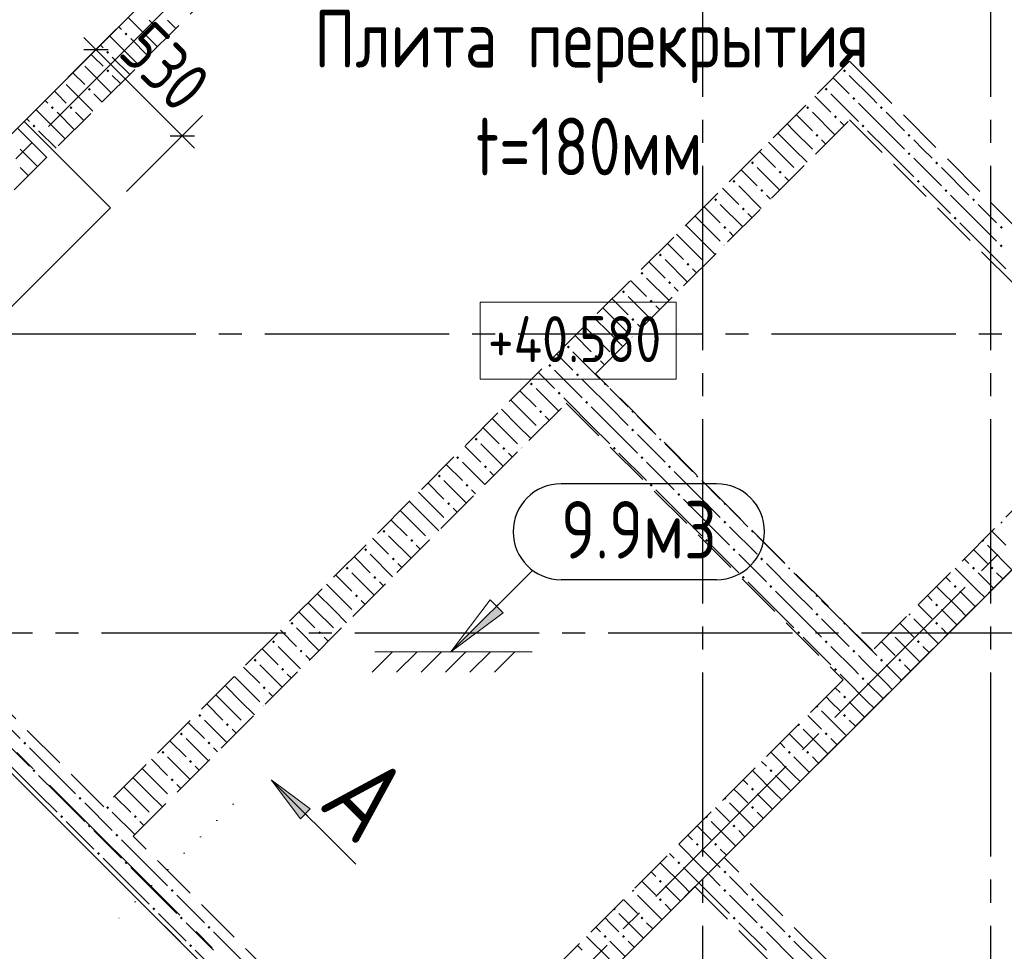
# Model space of a CAD drawing. Header units: millimetres. Extents: x 0 to 34506, y 0 to 42000.
# Tile 4 of 15: x 8085 to 12361, y 12889 to 16935. Entities that reach past the tile are written whole.
import ezdxf

# ---------------------------------------------------------------- set-up
doc = ezdxf.new("R2010")
doc.units = ezdxf.units.MM
for name, pattern in [('______2', [270, 200, -70]), ('______5', [1100, 800, -100, 100, -100]), ('______9', [100, 0, -100])]:
    doc.linetypes.add(name, pattern=pattern)
for name, color, linetype, lineweight in [('Standard', 7, 'Continuous', 25), ('Высотные отметки', 7, 'Continuous', 25), ('ЖБ Перекрытие верхний уровень', 7, 'Continuous', 35), ('ЖБ Стена верхний уровень', 7, 'Continuous', 35), ('Оси', 40, '______5', 18), ('Примечания', 7, 'Continuous', 25), ('Узлы символ', 7, 'Continuous', 25)]:
    doc.layers.add(name, color=color, linetype=linetype, lineweight=lineweight)
doc.styles.add('GOST 2.304-81', font='txt')
doc.styles.add('ISOCPEUR', font='txt')

msp = doc.modelspace()

# ---------------------------------------------------------------- hatches: boundary and pattern name
at = {"layer": 'ЖБ Стена верхний уровень', "linetype": 'Continuous', "lineweight": 18, "transparency": 33554687}
for points in [[(8541, 16873.1), (8547.5, 16879.6), (8554, 16873.1), (8547.5, 16866.6)], [(8461, 16793.1), (8467.5, 16799.6), (8474, 16793.1), (8467.5, 16786.6)], [(8461, 16713.1), (8467.5, 16719.6), (8474, 16713.1), (8467.5, 16706.6)], [(11661, 16713.1), (11667.5, 16719.6), (11674, 16713.1), (11667.5, 16706.6)], [(8381, 16633.1), (8387.5, 16639.6), (8394, 16633.1), (8387.5, 16626.6)], [(11581, 16633.1), (11587.5, 16639.6), (11594, 16633.1), (11587.5, 16626.6)], [(11701, 16593.1), (11707.5, 16599.6), (11714, 16593.1), (11707.5, 16586.6)], [(8221, 16553.1), (8227.5, 16559.6), (8234, 16553.1), (8227.5, 16546.6)], [(8301, 16553.1), (8307.5, 16559.6), (8314, 16553.1), (8307.5, 16546.6)], [(11501, 16553.1), (11507.5, 16559.6), (11514, 16553.1), (11507.5, 16546.6)], [(11821, 16553.1), (11827.5, 16559.6), (11834, 16553.1), (11827.5, 16546.6)], [(11621, 16513.1), (11627.5, 16519.6), (11634, 16513.1), (11627.5, 16506.6)], [(8141, 16473.1), (8147.5, 16479.6), (8154, 16473.1), (8147.5, 16466.6)], [(11741, 16473.1), (11747.5, 16479.6), (11754, 16473.1), (11747.5, 16466.6)], [(11541, 16433.1), (11547.5, 16439.6), (11554, 16433.1), (11547.5, 16426.6)], [(11941, 16433.1), (11947.5, 16439.6), (11954, 16433.1), (11947.5, 16426.6)], [(11541, 16353.1), (11547.5, 16359.6), (11548.1, 16359), (11541.6, 16352.5)], [(11941, 16353.1), (11947.5, 16359.6), (11954, 16353.1), (11947.5, 16346.6)], [(11261, 16313.1), (11267.5, 16319.6), (11274, 16313.1), (11267.5, 16306.6)], [(12061, 16313.1), (12067.5, 16319.6), (12074, 16313.1), (12067.5, 16306.6)], [(11381, 16273.1), (11387.5, 16279.6), (11394, 16273.1), (11387.5, 16266.6)], [(11461, 16273.1), (11467.5, 16279.6), (11468.1, 16279), (11461.6, 16272.5)], [(11181, 16233.1), (11187.5, 16239.6), (11194, 16233.1), (11187.5, 16226.6)], [(11981, 16233.1), (11987.5, 16239.6), (11994, 16233.1), (11987.5, 16226.6)], [(11301, 16193.1), (11307.5, 16199.6), (11314, 16193.1), (11307.5, 16186.6)], [(12101, 16193.1), (12107.5, 16199.6), (12114, 16193.1), (12107.5, 16186.6)], [(11101, 16153.1), (11107.5, 16159.6), (11114, 16153.1), (11107.5, 16146.6)], [(11221, 16113.1), (11227.5, 16119.6), (11234, 16113.1), (11227.5, 16106.6)], [(12221, 16153.1), (12227.5, 16159.6), (12234, 16153.1), (12227.5, 16146.6)], [(12141, 16073.1), (12147.5, 16079.6), (12154, 16073.1), (12147.5, 16066.6)], [(11141, 16033.1), (11147.5, 16039.6), (11154, 16033.1), (11147.5, 16026.6)], [(12341, 16033.1), (12347.5, 16039.6), (12354, 16033.1), (12347.5, 16026.6)], [(11141, 15953.1), (11147.5, 15959.6), (11148.1, 15959), (11141.6, 15952.5)], [(12341, 15953.1), (12347.5, 15959.6), (12354, 15953.1), (12347.5, 15946.6)], [(10861, 15913.1), (10867.5, 15919.6), (10874, 15913.1), (10867.5, 15906.6)], [(10981, 15873.1), (10987.5, 15879.6), (10994, 15873.1), (10987.5, 15866.6)], [(11061, 15873.1), (11067.5, 15879.6), (11068.1, 15879), (11061.6, 15872.5)], [(10781, 15833.1), (10787.5, 15839.6), (10794, 15833.1), (10787.5, 15826.6)], [(10901, 15793.1), (10907.5, 15799.6), (10914, 15793.1), (10907.5, 15786.6)], [(10701, 15753.1), (10707.5, 15759.6), (10714, 15753.1), (10707.5, 15746.6)], [(10821, 15713.1), (10827.5, 15719.6), (10834, 15713.1), (10827.5, 15706.6)], [(10741, 15633.1), (10747.5, 15639.6), (10754, 15633.1), (10747.5, 15626.6)], [(10741, 15553.1), (10747.5, 15559.6), (10748.1, 15559), (10741.6, 15552.5)], [(10461, 15513.1), (10467.5, 15519.6), (10474, 15513.1), (10467.5, 15506.6)], [(10581, 15473.1), (10587.5, 15479.6), (10594, 15473.1), (10587.5, 15466.6)], [(10661, 15473.1), (10667.5, 15479.6), (10668.1, 15479), (10661.6, 15472.5)], [(10381, 15433.1), (10387.5, 15439.6), (10394, 15433.1), (10387.5, 15426.6)], [(10501, 15393.1), (10507.5, 15399.6), (10514, 15393.1), (10507.5, 15386.6)], [(10301, 15353.1), (10307.5, 15359.6), (10314, 15353.1), (10307.5, 15346.6)], [(10621, 15353.1), (10625.6, 15357.7), (10632.1, 15351.2), (10627.5, 15346.6)], [(10421, 15313.1), (10427.5, 15319.6), (10434, 15313.1), (10427.5, 15306.6)], [(10541, 15273.1), (10547.5, 15279.6), (10554, 15273.1), (10547.5, 15266.6)], [(10341, 15233.1), (10347.5, 15239.6), (10354, 15233.1), (10347.5, 15226.6)], [(10741, 15233.1), (10745.6, 15237.7), (10752.1, 15231.2), (10747.5, 15226.6)], [(10341, 15153.1), (10347.5, 15159.6), (10348.1, 15159), (10341.6, 15152.5)], [(10741, 15153.1), (10747.5, 15159.6), (10754, 15153.1), (10747.5, 15146.6)], [(10061, 15113.1), (10067.5, 15119.6), (10074, 15113.1), (10067.5, 15106.6)], [(10861, 15113.1), (10865.6, 15117.7), (10872.1, 15111.2), (10867.5, 15106.6)], [(10181, 15073.1), (10187.5, 15079.6), (10194, 15073.1), (10187.5, 15066.6)], [(10261, 15073.1), (10267.5, 15079.6), (10268.1, 15079), (10261.6, 15072.5)], [(10661, 15073.1), (10667.5, 15079.6), (10674, 15073.1), (10667.5, 15066.6)], [(9981, 15033.1), (9987.5, 15039.6), (9994, 15033.1), (9987.5, 15026.6)], [(10781, 15033.1), (10787.5, 15039.6), (10794, 15033.1), (10787.5, 15026.6)], [(10101, 14993.1), (10107.5, 14999.6), (10114, 14993.1), (10107.5, 14986.6)], [(10901, 14993.1), (10907.5, 14999.6), (10914, 14993.1), (10907.5, 14986.6)], [(9901, 14953.1), (9907.5, 14959.6), (9914, 14953.1), (9907.5, 14946.6)], [(11021, 14953.1), (11025.6, 14957.7), (11032.1, 14951.2), (11027.5, 14946.6)], [(10021, 14913.1), (10027.5, 14919.6), (10034, 14913.1), (10027.5, 14906.6)], [(10821, 14913.1), (10827.5, 14919.6), (10834, 14913.1), (10827.5, 14906.6)], [(10941, 14873.1), (10947.5, 14879.6), (10954, 14873.1), (10947.5, 14866.6)], [(9941, 14833.1), (9947.5, 14839.6), (9954, 14833.1), (9947.5, 14826.6)], [(11141, 14833.1), (11145.6, 14837.7), (11152.1, 14831.2), (11147.5, 14826.6)], [(9941, 14753.1), (9947.5, 14759.6), (9948.1, 14759), (9941.6, 14752.5)], [(11141, 14753.1), (11147.5, 14759.6), (11154, 14753.1), (11147.5, 14746.6)], [(12350.2, 14756.9), (12354, 14753.1), (12347.5, 14746.6), (12343.7, 14750.4)], [(9661, 14713.1), (9667.5, 14719.6), (9674, 14713.1), (9667.5, 14706.6)], [(11261, 14713.1), (11265.6, 14717.7), (11272, 14711.2), (11267.5, 14706.6)], [(9781, 14673.1), (9787.5, 14679.6), (9794, 14673.1), (9787.5, 14666.6)], [(9861, 14673.1), (9867.5, 14679.6), (9868.1, 14679), (9861.6, 14672.5)], [(11061, 14673.1), (11067.5, 14679.6), (11074, 14673.1), (11067.5, 14666.6)], [(12270.2, 14676.9), (12274, 14673.1), (12267.5, 14666.6), (12263.7, 14670.4)], [(9581, 14633.1), (9587.5, 14639.6), (9594, 14633.1), (9587.5, 14626.6)], [(11181, 14633.1), (11187.5, 14639.6), (11194, 14633.1), (11187.5, 14626.6)], [(9701, 14593.1), (9707.5, 14599.6), (9714, 14593.1), (9707.5, 14586.6)], [(11301, 14593.1), (11307.5, 14599.6), (11314, 14593.1), (11307.5, 14586.6)], [(9501, 14553.1), (9507.5, 14559.6), (9514, 14553.1), (9507.5, 14546.6)], [(11421, 14553.1), (11425.6, 14557.7), (11432.1, 14551.2), (11427.5, 14546.6)], [(12221, 14553.1), (12227.5, 14559.6), (12234, 14553.1), (12227.5, 14546.6)], [(12301, 14553.1), (12307.5, 14559.6), (12314, 14553.1), (12307.5, 14546.6)], [(9621, 14513.1), (9627.5, 14519.6), (9634, 14513.1), (9627.5, 14506.6)], [(11221, 14513.1), (11227.5, 14519.6), (11234, 14513.1), (11227.5, 14506.6)], [(11341, 14473.1), (11347.5, 14479.6), (11354, 14473.1), (11347.5, 14466.6)], [(12141, 14473.1), (12147.5, 14479.6), (12154, 14473.1), (12147.5, 14466.6)], [(9541, 14433.1), (9547.5, 14439.6), (9554, 14433.1), (9547.5, 14426.6)], [(11541, 14433.1), (11545.6, 14437.7), (11552.1, 14431.2), (11547.5, 14426.6)], [(12061, 14393.1), (12067.5, 14399.6), (12074, 14393.1), (12067.5, 14386.6)], [(9541, 14353.1), (9547.5, 14359.6), (9548.1, 14359), (9541.6, 14352.5)], [(11541, 14353.1), (11547.5, 14359.6), (11554, 14353.1), (11547.5, 14346.6)], [(11950.2, 14356.9), (11954, 14353.1), (11947.5, 14346.6), (11943.7, 14350.4)], [(9261, 14313.1), (9267.5, 14319.6), (9274, 14313.1), (9267.5, 14306.6)], [(11661, 14313.1), (11665.6, 14317.7), (11672, 14311.2), (11667.5, 14306.6)], [(12061, 14313.1), (12067.5, 14319.6), (12074, 14313.1), (12067.5, 14306.6)], [(9181, 14233.1), (9187.5, 14239.6), (9194, 14233.1), (9187.5, 14226.6)], [(9381, 14273.1), (9387.5, 14279.6), (9394, 14273.1), (9387.5, 14266.6)], [(9461, 14273.1), (9467.5, 14279.6), (9468.1, 14279), (9461.6, 14272.5)], [(11461, 14273.1), (11467.5, 14279.6), (11474, 14273.1), (11467.5, 14266.6)], [(11581, 14233.1), (11587.5, 14239.6), (11594, 14233.1), (11587.5, 14226.6)], [(11870.2, 14276.9), (11874, 14273.1), (11867.5, 14266.6), (11863.7, 14270.4)], [(11981, 14233.1), (11987.5, 14239.6), (11994, 14233.1), (11987.5, 14226.6)], [(9301, 14193.1), (9307.5, 14199.6), (9314, 14193.1), (9307.5, 14186.6)], [(11701, 14193.1), (11707.5, 14199.6), (11714, 14193.1), (11707.5, 14186.6)], [(9101, 14153.1), (9107.5, 14159.6), (9114, 14153.1), (9107.5, 14146.6)], [(11821, 14153.1), (11827.5, 14159.6), (11834, 14153.1), (11827.5, 14146.6)], [(11901, 14153.1), (11907.5, 14159.6), (11914, 14153.1), (11907.5, 14146.6)], [(9221, 14113.1), (9227.5, 14119.6), (9234, 14113.1), (9227.5, 14106.6)], [(11621, 14113.1), (11627.5, 14119.6), (11634, 14113.1), (11627.5, 14106.6)], [(11741, 14073.1), (11747.5, 14079.6), (11754, 14073.1), (11747.5, 14066.6)], [(9141, 14033.1), (9147.5, 14039.6), (9154, 14033.1), (9147.5, 14026.6)], [(11661, 13993.1), (11667.5, 13999.6), (11674, 13993.1), (11667.5, 13986.6)], [(9141, 13953.1), (9147.5, 13959.6), (9148.1, 13959), (9141.6, 13952.5)], [(11550.2, 13956.9), (11554, 13953.1), (11547.5, 13946.6), (11543.7, 13950.4)], [(8861, 13913.1), (8867.5, 13919.6), (8874, 13913.1), (8867.5, 13906.6)], [(11661, 13913.1), (11667.5, 13919.6), (11674, 13913.1), (11667.5, 13906.6)], [(8981, 13873.1), (8987.5, 13879.6), (8994, 13873.1), (8987.5, 13866.6)], [(9061, 13873.1), (9067.5, 13879.6), (9068.1, 13879), (9061.6, 13872.5)], [(11470.2, 13876.9), (11474, 13873.1), (11467.5, 13866.6), (11463.7, 13870.4)], [(8781, 13833.1), (8787.5, 13839.6), (8794, 13833.1), (8787.5, 13826.6)], [(11581, 13833.1), (11587.5, 13839.6), (11594, 13833.1), (11587.5, 13826.6)], [(8101, 13793.1), (8107.5, 13799.6), (8114, 13793.1), (8107.5, 13786.6)], [(8901, 13793.1), (8907.5, 13799.6), (8914, 13793.1), (8907.5, 13786.6)], [(8701, 13753.1), (8707.5, 13759.6), (8714, 13753.1), (8707.5, 13746.6)], [(11421, 13753.1), (11427.5, 13759.6), (11434, 13753.1), (11427.5, 13746.6)], [(11501, 13753.1), (11507.5, 13759.6), (11514, 13753.1), (11507.5, 13746.6)], [(8821, 13713.1), (8827.5, 13719.6), (8834, 13713.1), (8827.5, 13706.6)], [(8141, 13673.1), (8147.5, 13679.6), (8154, 13673.1), (8147.5, 13666.6)], [(8741, 13633.1), (8747.5, 13639.6), (8754, 13633.1), (8747.5, 13626.6)], [(11341, 13673.1), (11347.5, 13679.6), (11354, 13673.1), (11347.5, 13666.6)], [(11261, 13593.1), (11267.5, 13599.6), (11274, 13593.1), (11267.5, 13586.6)], [(8341, 13553.1), (8347.5, 13559.6), (8354, 13553.1), (8347.5, 13546.6)], [(8741, 13553.1), (8747.5, 13559.6), (8748.1, 13559), (8741.6, 13552.5)], [(11150.2, 13556.9), (11154, 13553.1), (11147.5, 13546.6), (11143.7, 13550.4)], [(8461, 13513.1), (8467.5, 13519.6), (8474, 13513.1), (8467.5, 13506.6)], [(11261, 13513.1), (11267.5, 13519.6), (11274, 13513.1), (11267.5, 13506.6)], [(8261, 13473.1), (8267.5, 13479.6), (8274, 13473.1), (8267.5, 13466.6)], [(8581, 13473.1), (8587.5, 13479.6), (8594, 13473.1), (8587.5, 13466.6)], [(8661, 13473.1), (8667.5, 13479.6), (8668.1, 13479), (8661.6, 13472.5)], [(11070.2, 13476.9), (11074, 13473.1), (11067.5, 13466.6), (11063.7, 13470.4)], [(8381, 13433.1), (8387.5, 13439.6), (8394, 13433.1), (8387.5, 13426.6)], [(11181, 13433.1), (11187.5, 13439.6), (11194, 13433.1), (11187.5, 13426.6)], [(8501, 13393.1), (8507.5, 13399.6), (8514, 13393.1), (8507.5, 13386.6)], [(11021, 13353.1), (11027.5, 13359.6), (11034, 13353.1), (11027.5, 13346.6)], [(11101, 13353.1), (11107.5, 13359.6), (11114, 13353.1), (11107.5, 13346.6)], [(8421, 13313.1), (8427.5, 13319.6), (8434, 13313.1), (8427.5, 13306.6)], [(8541, 13273.1), (8547.5, 13279.6), (8554, 13273.1), (8547.5, 13266.6)], [(10941, 13273.1), (10947.5, 13279.6), (10954, 13273.1), (10947.5, 13266.6)], [(11141, 13233.1), (11147.5, 13239.6), (11154, 13233.1), (11147.5, 13226.6)], [(10861, 13193.1), (10867.5, 13199.6), (10874, 13193.1), (10867.5, 13186.6)], [(8741, 13153.1), (8747.5, 13159.6), (8754, 13153.1), (8747.5, 13146.6)], [(10750.2, 13156.9), (10754, 13153.1), (10747.5, 13146.6), (10743.7, 13150.4)], [(11141, 13153.1), (11147.5, 13159.6), (11154, 13153.1), (11147.5, 13146.6)], [(10861, 13113.1), (10867.5, 13119.6), (10874, 13113.1), (10867.5, 13106.6)], [(11261, 13113.1), (11267.5, 13119.6), (11274, 13113.1), (11267.5, 13106.6)], [(8661, 13073.1), (8667.5, 13079.6), (8674, 13073.1), (8667.5, 13066.6)], [(10670.2, 13076.9), (10674, 13073.1), (10667.5, 13066.6), (10663.7, 13070.4)], [(8781, 13033.1), (8787.5, 13039.6), (8794, 13033.1), (8787.5, 13026.6)], [(8901, 12993.1), (8907.5, 12999.6), (8914, 12993.1), (8907.5, 12986.6)], [(10781, 13033.1), (10787.5, 13039.6), (10794, 13033.1), (10787.5, 13026.6)], [(11181, 13033.1), (11187.5, 13039.6), (11194, 13033.1), (11187.5, 13026.6)], [(11301, 12993.1), (11307.5, 12999.6), (11314, 12993.1), (11307.5, 12986.6)], [(10621, 12953.1), (10627.5, 12959.6), (10634, 12953.1), (10627.5, 12946.6)], [(10701, 12953.1), (10707.5, 12959.6), (10714, 12953.1), (10707.5, 12946.6)], [(11421, 12953.1), (11427.5, 12959.6), (11434, 12953.1), (11427.5, 12946.6)], [(8821, 12913.1), (8827.5, 12919.6), (8834, 12913.1), (8827.5, 12906.6)]]:
    msp.add_hatch(color=7, dxfattribs=at).paths.add_polyline_path(points, flags=16)
at = {"layer": 'Примечания', "linetype": 'Continuous', "lineweight": 13, "transparency": 33554687}
msp.add_hatch(color=7, dxfattribs=at).paths.add_polyline_path([(10156.1, 14387.5), (9958.1, 14189.5), (10184.3, 14359.2)])
at = {"layer": 'Узлы символ', "linetype": 'Continuous', "lineweight": 13, "transparency": 33554687}
msp.add_hatch(color=7, dxfattribs=at).paths.add_polyline_path([(9304.6, 13464.6), (9177.3, 13634.3), (9347, 13507.1)], flags=16)

# ---------------------------------------------------------------- linework, layer by layer
at = {"layer": 'Standard', "color": 251, "linetype": 'Continuous', "lineweight": -3, "true_color": 0x656565, "transparency": 33554687}
for p, q in [((8416.4, 16805.2), (8504.8, 16893.6)), ((8416.4, 16805.2), (8175, 16563.8)), ((8416.4, 16805.2), (8328, 16716.8)), ((8791.2, 16430.4), (8879.5, 16518.8)), ((8791.2, 16430.4), (8549.7, 16189)), ((8791.2, 16430.4), (8702.8, 16342))]:
    msp.add_line(p, q, dxfattribs=at)
at = {"layer": 'Standard', "color": 7, "linetype": 'Continuous', "lineweight": 13, "transparency": 33554687}
for p, q in [((8416.4, 16805.2), (8363.4, 16858.2)), ((8416.4, 16805.2), (8791.2, 16430.4)), ((8791.2, 16430.4), (8844.2, 16377.4))]:
    msp.add_line(p, q, dxfattribs=at)
at = {"layer": 'Standard', "color": 7, "linetype": 'Continuous', "lineweight": 25, "transparency": 33554687}
for p, q in [((8363.4, 16805.2), (8469.4, 16805.2)), ((8738.1, 16430.4), (8844.2, 16430.4))]:
    msp.add_line(p, q, dxfattribs=at)
at = {"layer": 'Высотные отметки', "color": 7, "linetype": 'Continuous', "lineweight": 18, "transparency": 33554687}
msp.add_lwpolyline([(10084.4, 15374.5), (10935.5, 15374.5), (10935.5, 15707.8), (10084.4, 15707.8), (10084.4, 15374.5)], dxfattribs=at)
at = {"layer": 'ЖБ Перекрытие верхний уровень', "color": 7, "linetype": 'Continuous', "lineweight": 35, "transparency": 33554687}
for p, q in [((12841.9, 21230.7), (8104.3, 16493.1)), ((8104.3, 16493.1), (8231.5, 16365.8)), ((8231.5, 16365.8), (8479, 16118.3)), ((9780.1, 11932.2), (14005.1, 16157.2)), ((8479, 16118.3), (7828.5, 15467.8)), ((7213.3, 14499), (9780.1, 11932.2))]:
    msp.add_line(p, q, dxfattribs=at)
at = {"layer": 'ЖБ Стена верхний уровень', "color": 251, "linetype": '______2', "lineweight": 13, "true_color": 0x656565, "transparency": 33554687}
for p, q in [((12877.2, 21266), (6661.8, 15050.6)), ((6916.3, 15050.6), (13004.5, 21138.8)), ((11689.3, 16754.7), (8450.7, 13516.1)), ((11816.6, 16627.4), (11689.3, 16754.7)), ((13018.6, 15425.3), (11816.6, 16627.4)), ((10586.2, 15397.1), (11689.3, 16500.1)), ((11689.3, 16500.1), (12891.4, 15298.1)), ((11788.3, 14195), (10586.2, 15397.1)), ((8578, 13388.9), (10458.9, 15269.8)), ((10458.9, 15269.8), (11661, 14067.7)), ((12891.4, 15298.1), (11788.3, 14195)), ((11144.8, 13296.9), (13018.6, 15170.8)), ((8450.7, 13516.1), (6916.3, 15050.6)), ((6789, 14923.3), (8323.5, 13388.9)), ((11661, 14067.7), (9780.1, 12186.8)), ((8323.5, 13388.9), (8450.7, 13261.6)), ((9780.1, 12186.8), (8578, 13388.9)), ((12926.7, 11515), (11144.8, 13296.9)), ((8450.7, 13261.6), (9652.8, 12059.5)), ((9780.1, 11932.2), (11017.5, 13169.7)), ((11017.5, 13169.7), (12799.4, 11387.8))]:
    msp.add_line(p, q, dxfattribs=at)
at = {"layer": 'ЖБ Стена верхний уровень', "color": 9, "linetype": 'Continuous', "lineweight": 18, "true_color": 0xc7c7c7, "transparency": 33554687}
for p, q in [((8647.5, 16853.1), (8555.9, 16944.7)), ((8647.5, 16933.1), (8723.2, 16857.4)), ((8727.5, 16933.1), (8763.2, 16897.4)), ((8515.9, 16904.7), (8527.5, 16893.1)), ((8567.5, 16773.1), (8475.9, 16864.7)), ((8567.5, 16853.1), (8643.2, 16777.4)), ((8647.5, 16853.1), (8683.2, 16817.4)), ((8435.9, 16824.7), (8447.5, 16813.1)), ((8407.5, 16773.1), (8395.9, 16784.7)), ((8447.5, 16733.1), (8407.5, 16773.1)), ((8487.5, 16773.1), (8563.2, 16697.4)), ((8567.5, 16773.1), (8603.2, 16737.4)), ((8367.5, 16733.1), (8483.2, 16617.4)), ((8315.9, 16704.7), (8367.5, 16653.1)), ((8487.5, 16693.1), (8523.2, 16657.4)), ((11617.6, 16683), (11687.5, 16613.1)), ((11687.5, 16693.1), (11784.9, 16595.7)), ((8287.5, 16653.1), (8403.2, 16537.4)), ((8247.5, 16613.1), (8235.9, 16624.7)), ((8287.5, 16573.1), (8247.5, 16613.1)), ((8407.5, 16613.1), (8443.2, 16577.4)), ((11537.6, 16603), (11607.5, 16533.1)), ((11607.5, 16613.1), (11704.9, 16515.7)), ((11784.9, 16595.7), (11807.5, 16573.1)), ((8195.9, 16584.7), (8207.5, 16573.1)), ((11744.9, 16555.7), (11727.5, 16573.1)), ((11847.5, 16453.1), (11744.9, 16555.7)), ((8115.9, 16504.7), (8127.5, 16493.1)), ((8247.5, 16453.1), (8155.9, 16544.7)), ((8247.5, 16533.1), (8323.2, 16457.4)), ((8327.5, 16533.1), (8363.2, 16497.4)), ((11457.6, 16523), (11527.5, 16453.1)), ((11527.5, 16533.1), (11624.9, 16435.7)), ((11704.9, 16515.7), (11727.5, 16493.1)), ((11847.5, 16533.1), (11927.5, 16453.1)), ((8167.5, 16373.1), (8075.9, 16464.7)), ((11447.5, 16453.1), (11417.6, 16483)), ((11664.9, 16475.7), (11647.5, 16493.1)), ((8167.5, 16453.1), (8243.2, 16377.4)), ((8247.5, 16453.1), (8283.2, 16417.4)), ((11377.6, 16443), (11447.5, 16373.1)), ((11447.5, 16453.1), (11527.5, 16373.1)), ((11767.5, 16453.1), (11847.5, 16373.1)), ((11847.5, 16453.1), (11927.5, 16373.1)), ((11367.5, 16373.1), (11337.6, 16403)), ((11584.9, 16395.7), (11567.5, 16413.1)), ((12007.5, 16373.1), (11967.5, 16413.1)), ((8087.5, 16373.1), (8163.2, 16297.4)), ((8167.5, 16373.1), (8203.2, 16337.4)), ((11297.6, 16363), (11367.5, 16293.1)), ((11367.5, 16373.1), (11447.5, 16293.1)), ((11447.5, 16373.1), (11504.9, 16315.7)), ((11847.5, 16373.1), (11967.5, 16253.1)), ((11967.5, 16333.1), (12087.5, 16213.1)), ((12047.5, 16333.1), (12007.5, 16373.1)), ((8087.5, 16293.1), (8123.2, 16257.4)), ((11287.5, 16293.1), (11384.9, 16195.7)), ((12087.5, 16293.1), (12207.5, 16173.1)), ((11217.6, 16283), (11287.5, 16213.1)), ((11424.9, 16235.7), (11407.5, 16253.1)), ((11207.5, 16213.1), (11304.9, 16115.7)), ((12007.5, 16213.1), (12127.5, 16093.1)), ((11137.6, 16203), (11207.5, 16133.1)), ((11344.9, 16155.7), (11327.5, 16173.1)), ((12247.5, 16053.1), (12127.5, 16173.1)), ((11057.6, 16123), (11127.5, 16053.1)), ((11127.5, 16133.1), (11224.9, 16035.7)), ((12247.5, 16133.1), (12327.5, 16053.1)), ((11047.5, 16053.1), (11017.6, 16083)), ((11264.9, 16075.7), (11247.5, 16093.1)), ((10977.6, 16043), (11047.5, 15973.1)), ((11047.5, 16053.1), (11127.5, 15973.1)), ((12167.5, 16053.1), (12247.5, 15973.1)), ((12247.5, 16053.1), (12327.5, 15973.1)), ((10967.5, 15973.1), (10937.6, 16003)), ((11184.9, 15995.7), (11167.5, 16013.1)), ((10897.6, 15963), (10967.5, 15893.1)), ((10967.5, 15973.1), (11047.5, 15893.1)), ((11047.5, 15973.1), (11104.9, 15915.7)), ((12247.5, 15973.1), (12367.5, 15853.1)), ((10817.6, 15883), (10887.5, 15813.1)), ((10887.5, 15893.1), (10984.9, 15795.7)), ((11024.9, 15835.7), (11007.5, 15853.1)), ((10737.6, 15803), (10807.5, 15733.1)), ((10807.5, 15813.1), (10904.9, 15715.7)), ((10944.9, 15755.7), (10927.5, 15773.1)), ((10657.6, 15723), (10727.5, 15653.1)), ((10727.5, 15733.1), (10824.9, 15635.7)), ((10864.9, 15675.7), (10847.5, 15693.1)), ((10647.5, 15653.1), (10617.6, 15683)), ((10647.5, 15653.1), (10727.5, 15573.1)), ((10577.6, 15643), (10647.5, 15573.1)), ((10784.9, 15595.7), (10767.5, 15613.1)), ((10497.6, 15563), (10567.5, 15493.1)), ((10567.5, 15573.1), (10537.6, 15603)), ((10567.5, 15573.1), (10647.5, 15493.1)), ((10647.5, 15573.1), (10704.9, 15515.7)), ((10417.6, 15483), (10487.5, 15413.1)), ((10487.5, 15493.1), (10584.9, 15395.7)), ((10624.9, 15435.7), (10607.5, 15453.1)), ((10337.6, 15403), (10407.5, 15333.1)), ((10407.5, 15413.1), (10504.9, 15315.7)), ((10584.9, 15395.7), (10607.5, 15373.1)), ((10544.9, 15355.7), (10527.5, 15373.1)), ((10647.5, 15253.1), (10544.9, 15355.7)), ((10257.6, 15323), (10327.5, 15253.1)), ((10327.5, 15333.1), (10424.9, 15235.7)), ((10504.9, 15315.7), (10527.5, 15293.1)), ((10647.5, 15333.1), (10727.5, 15253.1)), ((10247.5, 15253.1), (10217.6, 15283)), ((10464.9, 15275.7), (10447.5, 15293.1)), ((10567.5, 15173.1), (10464.9, 15275.7)), ((10177.6, 15243), (10247.5, 15173.1)), ((10247.5, 15253.1), (10327.5, 15173.1)), ((10567.5, 15253.1), (10647.5, 15173.1)), ((10647.5, 15253.1), (10727.5, 15173.1)), ((10167.5, 15173.1), (10137.6, 15203)), ((10384.9, 15195.7), (10367.5, 15213.1)), ((10807.5, 15173.1), (10767.5, 15213.1)), ((10097.6, 15163), (10167.5, 15093.1)), ((10167.5, 15173.1), (10247.5, 15093.1)), ((10247.5, 15173.1), (10304.9, 15115.7)), ((10567.5, 15173.1), (10647.5, 15093.1)), ((10647.5, 15173.1), (10767.5, 15053.1)), ((10847.5, 15133.1), (10807.5, 15173.1)), ((10087.5, 15093.1), (10184.9, 14995.7)), ((10767.5, 15133.1), (10887.5, 15013.1)), ((10887.5, 15093.1), (11007.5, 14973.1)), ((10017.6, 15083), (10087.5, 15013.1)), ((10224.9, 15035.7), (10207.5, 15053.1)), ((10687.5, 15053.1), (10807.5, 14933.1)), ((10007.5, 15013.1), (10104.9, 14915.7)), ((10807.5, 15013.1), (10927.5, 14893.1)), ((9937.6, 15003), (10007.5, 14933.1)), ((10144.9, 14955.7), (10127.5, 14973.1)), ((11047.5, 14853.1), (10927.5, 14973.1)), ((9857.6, 14923), (9927.5, 14853.1)), ((9927.5, 14933.1), (10024.9, 14835.7)), ((11047.5, 14933.1), (11127.5, 14853.1)), ((9847.5, 14853.1), (9817.6, 14883)), ((10064.9, 14875.7), (10047.5, 14893.1)), ((10967.5, 14773.1), (10847.5, 14893.1)), ((9777.6, 14843), (9847.5, 14773.1)), ((9847.5, 14853.1), (9927.5, 14773.1)), ((10967.5, 14853.1), (11047.5, 14773.1)), ((11047.5, 14853.1), (11127.5, 14773.1)), ((9767.5, 14773.1), (9737.6, 14803)), ((9984.9, 14795.7), (9967.5, 14813.1)), ((11207.5, 14773.1), (11167.5, 14813.1)), ((9697.6, 14763), (9767.5, 14693.1)), ((9767.5, 14773.1), (9847.5, 14693.1)), ((9847.5, 14773.1), (9904.9, 14715.7)), ((10967.5, 14773.1), (11047.5, 14693.1)), ((11047.5, 14773.1), (11167.5, 14653.1)), ((11247.5, 14733.1), (11207.5, 14773.1)), ((11167.5, 14733.1), (11287.5, 14613.1)), ((12307, 14713.6), (12367.5, 14653.1)), ((9617.6, 14683), (9687.5, 14613.1)), ((9687.5, 14693.1), (9784.9, 14595.7)), ((11287.5, 14693.1), (11407.5, 14573.1)), ((9824.9, 14635.7), (9807.5, 14653.1)), ((11087.5, 14653.1), (11207.5, 14533.1)), ((12247.5, 14613.1), (12227, 14633.6)), ((12287.5, 14653.1), (12394.2, 14546.4)), ((9537.6, 14603), (9607.5, 14533.1)), ((9607.5, 14613.1), (9704.9, 14515.7)), ((11207.5, 14613.1), (11327.5, 14493.1)), ((12187, 14593.6), (12207.5, 14573.1)), ((12287.5, 14573.1), (12247.5, 14613.1)), ((9744.9, 14555.7), (9727.5, 14573.1)), ((11447.5, 14453.1), (11327.5, 14573.1)), ((12247.5, 14453.1), (12147, 14553.6)), ((9457.6, 14523), (9527.5, 14453.1)), ((9527.5, 14533.1), (9624.9, 14435.7)), ((11447.5, 14533.1), (11527.5, 14453.1)), ((12107, 14513.6), (12127.5, 14493.1)), ((12247.5, 14533.1), (12314.2, 14466.4)), ((12327.5, 14533.1), (12354.2, 14506.4)), ((9447.5, 14453.1), (9417.6, 14483)), ((9447.5, 14453.1), (9527.5, 14373.1)), ((9664.9, 14475.7), (9647.5, 14493.1)), ((11367.5, 14373.1), (11247.5, 14493.1)), ((11367.5, 14453.1), (11447.5, 14373.1)), ((11447.5, 14453.1), (11527.5, 14373.1)), ((12167.5, 14373.1), (12067, 14473.6)), ((12167.5, 14453.1), (12234.2, 14386.4)), ((12247.5, 14453.1), (12274.2, 14426.4)), ((9377.6, 14443), (9447.5, 14373.1)), ((9584.9, 14395.7), (9567.5, 14413.1)), ((11607.5, 14373.1), (11567.5, 14413.1)), ((12027, 14433.6), (12047.5, 14413.1)), ((9367.5, 14373.1), (9337.6, 14403)), ((9367.5, 14373.1), (9447.5, 14293.1)), ((9447.5, 14373.1), (9504.9, 14315.7)), ((11367.5, 14373.1), (11447.5, 14293.1)), ((11447.5, 14373.1), (11567.5, 14253.1)), ((11647.5, 14333.1), (11607.5, 14373.1)), ((12007.5, 14373.1), (11987, 14393.6)), ((12047.5, 14333.1), (12007.5, 14373.1)), ((12087.5, 14373.1), (12154.2, 14306.4)), ((12167.5, 14373.1), (12194.2, 14346.4)), ((9297.6, 14363), (9367.5, 14293.1)), ((11567.5, 14333.1), (11687.5, 14213.1)), ((11967.5, 14333.1), (12074.2, 14226.4)), ((9217.6, 14283), (9287.5, 14213.1)), ((9287.5, 14293.1), (9384.9, 14195.7)), ((11687.5, 14293.1), (11787, 14193.6)), ((11907, 14313.6), (11967.5, 14253.1)), ((12087.5, 14293.1), (12114.2, 14266.4)), ((9424.9, 14235.7), (9407.5, 14253.1)), ((11487.5, 14253.1), (11607.5, 14133.1)), ((11887.5, 14253.1), (11994.2, 14146.4)), ((9137.6, 14203), (9207.5, 14133.1)), ((9207.5, 14213.1), (9304.9, 14115.7)), ((11607.5, 14213.1), (11707, 14113.6)), ((11847.5, 14213.1), (11827, 14233.6)), ((11887.5, 14173.1), (11847.5, 14213.1)), ((12007.5, 14213.1), (12034.2, 14186.4)), ((9344.9, 14155.7), (9327.5, 14173.1)), ((11747, 14153.6), (11727.5, 14173.1)), ((11847.5, 14053.1), (11747, 14153.6)), ((11787, 14193.6), (11807.5, 14173.1)), ((9057.6, 14123), (9127.5, 14053.1)), ((9127.5, 14133.1), (9224.9, 14035.7)), ((11707, 14113.6), (11727.5, 14093.1)), ((11847.5, 14133.1), (11914.2, 14066.4)), ((11927.5, 14133.1), (11954.2, 14106.4)), ((9047.5, 14053.1), (9017.6, 14083)), ((9264.9, 14075.7), (9247.5, 14093.1)), ((11667, 14073.6), (11647.5, 14093.1)), ((11767.5, 13973.1), (11667, 14073.6)), ((8977.6, 14043), (9047.5, 13973.1)), ((9047.5, 14053.1), (9127.5, 13973.1)), ((11627, 14033.6), (11647.5, 14013.1)), ((11767.5, 14053.1), (11834.2, 13986.4)), ((11847.5, 14053.1), (11874.2, 14026.4)), ((8967.5, 13973.1), (8937.6, 14003)), ((9184.9, 13995.7), (9167.5, 14013.1)), ((11607.5, 13973.1), (11587, 13993.6)), ((8897.6, 13963), (8967.5, 13893.1)), ((8967.5, 13973.1), (9047.5, 13893.1)), ((9047.5, 13973.1), (9104.9, 13915.7)), ((11647.5, 13933.1), (11607.5, 13973.1)), ((11687.5, 13973.1), (11754.2, 13906.4)), ((11767.5, 13973.1), (11794.2, 13946.4)), ((7967.5, 13933.1), (8087.5, 13813.1)), ((11507, 13913.6), (11567.5, 13853.1)), ((11567.5, 13933.1), (11674.2, 13826.4)), ((8817.6, 13883), (8887.5, 13813.1)), ((8887.5, 13893.1), (8984.9, 13795.7)), ((9024.9, 13835.7), (9007.5, 13853.1)), ((11487.5, 13853.1), (11594.2, 13746.4)), ((11687.5, 13893.1), (11714.2, 13866.4)), ((8007.5, 13813.1), (8127.5, 13693.1)), ((8807.5, 13813.1), (8904.9, 13715.7)), ((11447.5, 13813.1), (11427, 13833.6)), ((11487.5, 13773.1), (11447.5, 13813.1)), ((11607.5, 13813.1), (11634.2, 13786.4)), ((8247.5, 13653.1), (8127.5, 13773.1)), ((8737.6, 13803), (8807.5, 13733.1)), ((8944.9, 13755.7), (8927.5, 13773.1)), ((11387, 13793.6), (11407.5, 13773.1)), ((8727.5, 13733.1), (8824.9, 13635.7)), ((11447.5, 13653.1), (11347, 13753.6)), ((11447.5, 13733.1), (11514.2, 13666.4)), ((11527.5, 13733.1), (11554.2, 13706.4)), ((8167.5, 13573.1), (8047.5, 13693.1)), ((8647.5, 13653.1), (8617.6, 13683)), ((8657.6, 13723), (8727.5, 13653.1)), ((8864.9, 13675.7), (8847.5, 13693.1)), ((11307, 13713.6), (11327.5, 13693.1)), ((8167.5, 13653.1), (8247.5, 13573.1)), ((8247.5, 13653.1), (8327.5, 13573.1)), ((8577.6, 13643), (8647.5, 13573.1)), ((8647.5, 13653.1), (8727.5, 13573.1)), ((11367.5, 13573.1), (11267, 13673.6)), ((11367.5, 13653.1), (11434.2, 13586.4)), ((11447.5, 13653.1), (11474.2, 13626.4)), ((8567.5, 13573.1), (8537.6, 13603)), ((8784.9, 13595.7), (8767.5, 13613.1)), ((11227, 13633.6), (11247.5, 13613.1)), ((8167.5, 13573.1), (8247.5, 13493.1)), ((8247.5, 13573.1), (8367.5, 13453.1)), ((8497.6, 13563), (8567.5, 13493.1)), ((8567.5, 13573.1), (8647.5, 13493.1)), ((8647.5, 13573.1), (8704.9, 13515.7)), ((11207.5, 13573.1), (11187, 13593.6)), ((11247.5, 13533.1), (11207.5, 13573.1)), ((11287.5, 13573.1), (11354.2, 13506.4)), ((11367.5, 13573.1), (11394.2, 13546.4)), ((8367.5, 13533.1), (8487.5, 13413.1)), ((11107, 13513.6), (11167.5, 13453.1)), ((11167.5, 13533.1), (11274.2, 13426.4)), ((8487.5, 13493.1), (8584.9, 13395.7)), ((11287.5, 13493.1), (11314.2, 13466.4)), ((8287.5, 13453.1), (8407.5, 13333.1)), ((8624.9, 13435.7), (8607.5, 13453.1)), ((11047.5, 13413.1), (11027, 13433.6)), ((11087.5, 13453.1), (11194.2, 13346.4)), ((8407.5, 13413.1), (8527.5, 13293.1)), ((10987, 13393.6), (11007.5, 13373.1)), ((11087.5, 13373.1), (11047.5, 13413.1)), ((11207.5, 13413.1), (11234.2, 13386.4)), ((8647.5, 13253.1), (8527.5, 13373.1)), ((11047.5, 13253.1), (10947, 13353.6)), ((10907, 13313.6), (10927.5, 13293.1)), ((11047.5, 13333.1), (11114.2, 13266.4)), ((11127.5, 13333.1), (11154.2, 13306.4)), ((8567.5, 13173.1), (8447.5, 13293.1)), ((10967.5, 13173.1), (10867, 13273.6)), ((11114.2, 13266.4), (11127.5, 13253.1)), ((8567.5, 13253.1), (8647.5, 13173.1)), ((8647.5, 13253.1), (8727.5, 13173.1)), ((10827, 13233.6), (10847.5, 13213.1)), ((10967.5, 13253.1), (11034.2, 13186.4)), ((11047.5, 13253.1), (11074.2, 13226.4)), ((11074.2, 13226.4), (11127.5, 13173.1)), ((11207.5, 13173.1), (11167.5, 13213.1)), ((8567.5, 13173.1), (8647.5, 13093.1)), ((8647.5, 13173.1), (8767.5, 13053.1)), ((10807.5, 13173.1), (10787, 13193.6)), ((10847.5, 13133.1), (10807.5, 13173.1)), ((10887.5, 13173.1), (10954.2, 13106.4)), ((10967.5, 13173.1), (10994.2, 13146.4)), ((11034.2, 13186.4), (11047.5, 13173.1)), ((11047.5, 13173.1), (11167.5, 13053.1)), ((11247.5, 13133.1), (11207.5, 13173.1)), ((8767.5, 13133.1), (8887.5, 13013.1)), ((10767.5, 13133.1), (10874.2, 13026.4)), ((11167.5, 13133.1), (11287.5, 13013.1)), ((10707, 13113.6), (10767.5, 13053.1)), ((10887.5, 13093.1), (10914.2, 13066.4)), ((11287.5, 13093.1), (11407.5, 12973.1)), ((8687.5, 13053.1), (8807.5, 12933.1)), ((10687.5, 13053.1), (10794.2, 12946.4)), ((8807.5, 13013.1), (8927.5, 12893.1)), ((10647.5, 13013.1), (10627, 13033.6)), ((10687.5, 12973.1), (10647.5, 13013.1)), ((10807.5, 13013.1), (10834.2, 12986.4)), ((11207.5, 13013.1), (11327.5, 12893.1)), ((9047.5, 12853.1), (8927.5, 12973.1)), ((10587, 12993.6), (10607.5, 12973.1)), ((11447.5, 12853.1), (11327.5, 12973.1)), ((10507, 12913.6), (10527.5, 12893.1)), ((10647.5, 12853.1), (10547, 12953.6)), ((10647.5, 12933.1), (10714.2, 12866.4)), ((10727.5, 12933.1), (10754.2, 12906.4)), ((11447.5, 12933.1), (11527.5, 12853.1)), ((8967.5, 12773.1), (8847.5, 12893.1))]:
    msp.add_line(p, q, dxfattribs=at)
at = {"layer": 'Оси', "color": 8, "linetype": '______5', "lineweight": -3, "transparency": 33554687}
for p, q in [((11050.5, 40500), (11050.5, 7060)), ((12300.5, 40500), (12300.5, 7060)), ((6654.7, 14916.2), (17398.5, 25660)), ((9292.2, 11571.6), (20389.5, 22668.9)), ((18750.5, 15570), (3600, 15570)), ((13447.2, 8378.2), (6277.4, 15548.1)), ((16940.5, 14270), (3600, 14270)), ((16940.5, 14270), (3600, 14270))]:
    msp.add_line(p, q, dxfattribs=at)
at = {"layer": 'Примечания', "color": 7, "linetype": 'Continuous', "lineweight": 25, "transparency": 33554687}
for p, q in [((11111.4, 14919.6), (10436.4, 14919.6)), ((11111.4, 14502.9), (10436.4, 14502.9))]:
    msp.add_line(p, q, dxfattribs=at)
at = {"layer": 'Примечания', "color": 7, "linetype": 'Continuous', "lineweight": 13, "transparency": 33554687}
for p, q in [((10311.7, 14543.2), (9958.1, 14189.5)), ((10127.8, 14415.8), (9958.1, 14189.5)), ((10184.3, 14359.2), (10127.8, 14415.8)), ((10156.1, 14387.5), (10170.2, 14401.6)), ((9958.1, 14189.5), (10184.3, 14359.2)), ((9704.6, 14189.5), (9615.7, 14100.6)), ((9626.9, 14189.5), (10310.4, 14189.5)), ((9810.8, 14189.5), (9721.8, 14100.6)), ((9916.9, 14189.5), (9828, 14100.6)), ((10023.1, 14189.5), (9934.1, 14100.6)), ((9958.1, 14189.5), (9958.1, 14189.5)), ((9958.1, 14189.5), (9958.1, 14189.5)), ((9958.1, 14189.5), (9958.1, 14189.5)), ((10129.2, 14189.5), (10040.3, 14100.6)), ((10235.4, 14189.5), (10146.4, 14100.6))]:
    msp.add_line(p, q, dxfattribs=at)
at = {"layer": 'Примечания', "color": 7, "linetype": 'Continuous', "lineweight": 25, "transparency": 33554687}
for centre, start, end in [((10436.4, 14711.3), 90, 270), ((11111.4, 14711.3), 270, 90)]:
    msp.add_arc(centre, 208.3, start, end, dxfattribs=at)
at = {"layer": 'Узлы символ', "color": 7, "linetype": 'Continuous', "lineweight": 13, "transparency": 33554687}
for p, q in [((9177.3, 13634.3), (9544.4, 13267.2)), ((9177.3, 13634.3), (9177.3, 13634.3)), ((9177.3, 13634.3), (9177.3, 13634.3)), ((9177.3, 13634.3), (9177.3, 13634.3)), ((9177.3, 13634.3), (9347, 13507.1)), ((9304.6, 13464.6), (9177.3, 13634.3)), ((9347, 13507.1), (9304.6, 13464.6)), ((9325.8, 13485.8), (9336.4, 13475.2))]:
    msp.add_line(p, q, dxfattribs=at)
at = {"layer": 'Узлы символ', "color": 7, "linetype": '______9', "lineweight": 13, "transparency": 33554687}
msp.add_line((9012.1, 13527.8), (8467.3, 12983.1), dxfattribs=at)

# ---------------------------------------------------------------- texts
at = {"layer": 'Standard', "color": 7, "linetype": 'Continuous', "lineweight": 25, "transparency": 33554687, "insert": (8506.4, 16785.9), "char_height": 220, "width": 500.816, "attachment_point": 7, "rotation": 315, "style": 'GOST 2.304-81'}
msp.add_mtext('530', dxfattribs=at)
at = {"layer": 'Высотные отметки', "color": 7, "linetype": 'Continuous', "lineweight": 18, "transparency": 33554687, "insert": (10118.4, 15447.8), "char_height": 200, "width": 884.908, "attachment_point": 7, "style": 'GOST 2.304-81'}
msp.add_mtext('\\W1.02;+40.580', dxfattribs=at)
at = {"layer": 'Примечания', "color": 251, "linetype": 'Continuous', "lineweight": 25, "true_color": 0x656565, "transparency": 33554687, "char_height": 250, "attachment_point": 7, "style": 'GOST 2.304-81'}
for s, insert, width in [('Плита\\~перекрытия', (9364.4, 16659.4), 2505.597), ('t=180мм', (10064.4, 16259.4), 1101.715)]:
    msp.add_mtext(s, dxfattribs=dict(at, insert=insert, width=width))
at = {"layer": 'Примечания', "color": 7, "linetype": 'Continuous', "lineweight": 25, "transparency": 33554687, "insert": (10436.4, 14594.6), "char_height": 250, "width": 799.927, "attachment_point": 7, "style": 'GOST 2.304-81'}
msp.add_mtext('9.9м3', dxfattribs=at)
at = {"layer": 'Узлы символ', "color": 7, "linetype": 'Continuous', "lineweight": 35, "transparency": 33554687, "insert": (9374.8, 13521.9), "char_height": 350, "width": 458.088, "attachment_point": 7, "rotation": 315, "style": 'ISOCPEUR'}
msp.add_mtext('\\W0.82;А', dxfattribs=at)

doc.saveas('drawing.dxf')
